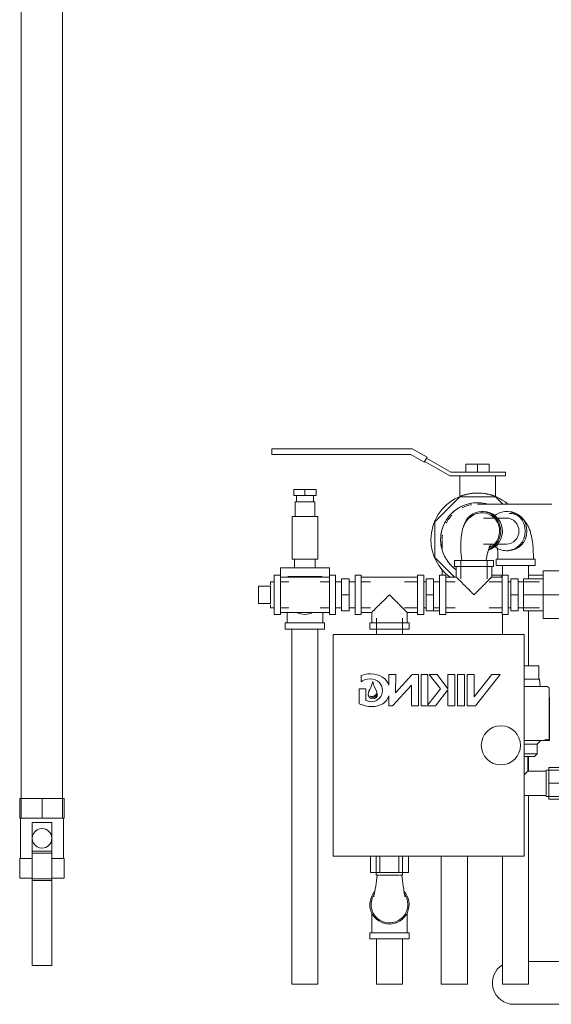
# Model space of a CAD drawing. Header units: millimetres. Extents: x 101535 to 192135, y -3968 to 17259.
# Tile 11 of 92: x 106957 to 107391, y -2879 to -2075. Entities that reach past the tile are written whole.
import ezdxf

# ---------------------------------------------------------------- set-up
doc = ezdxf.new("R2010")
doc.units = ezdxf.units.MM
doc.layers.add('P-PIPE', color=7, linetype='Continuous', lineweight=18)

# ---------------------------------------------------------------- blocks, each defined once
blk = doc.blocks.new('SP_Pipe Accessories_Viking_FSX-A_Deluge Valve_Trim_GG_Electric Relese - DN100-1835121-Przekrój 29')
at = {"layer": 'P-PIPE'}
for p, q in [((107163, -2425.02), (107163, -2429.72)), ((107180.5, -2425.02), (107163, -2425.02)), ((107277.55, -2425.02), (107180.5, -2425.02)), ((107289.64, -2432), (107277.55, -2425.02)), ((107163, -2429.72), (107180.5, -2429.72)), ((107180.5, -2429.72), (107276.29, -2429.72)), ((107276.29, -2429.72), (107287.29, -2436.07)), ((107287.29, -2436.07), (107289.64, -2432)), ((107287.67, -2435.41), (107308.25, -2447.29)), ((107309.1, -2444.12), (107289.26, -2432.66)), ((107309.1, -2444.12), (107336.88, -2444.12)), ((107321.4, -2437.72), (107330.9, -2437.72)), ((107321.4, -2437.72), (107321.4, -2444.12)), ((107330.9, -2437.72), (107340.4, -2437.72)), ((107330.9, -2437.72), (107330.9, -2444.12)), ((107353.58, -2444.12), (107336.88, -2444.12)), ((107340.4, -2437.72), (107340.4, -2444.12)), ((107353.58, -2447.29), (107353.58, -2444.12)), ((107336.88, -2447.29), (107308.25, -2447.29)), ((107316.4, -2447.29), (107316.4, -2464.06)), ((107336.88, -2447.29), (107353.58, -2447.29)), ((107345.4, -2464.06), (107345.4, -2447.29)), ((107180.81, -2458.29), (107189.9, -2458.29)), ((107180.81, -2463.29), (107180.81, -2458.29)), ((107189.9, -2458.29), (107198.99, -2458.29)), ((107189.9, -2458.29), (107189.9, -2463.29)), ((107198.99, -2458.29), (107198.99, -2463.29)), ((107189.9, -2463.29), (107180.81, -2463.29)), ((107181.9, -2468.29), (107181.9, -2480.29)), ((107181.9, -2468.29), (107189.9, -2468.29)), ((107182.9, -2463.29), (107182.9, -2468.29)), ((107198.99, -2463.29), (107189.9, -2463.29)), ((107197.9, -2468.29), (107189.9, -2468.29)), ((107196.9, -2468.29), (107196.9, -2463.29)), ((107197.9, -2480.29), (107197.9, -2468.29)), ((107316.42, -2464.34), (107295.95, -2484.82)), ((107345.38, -2464.34), (107316.42, -2464.34)), ((107351.38, -2470.35), (107345.38, -2464.34)), ((107335.69, -2476.29), (107334.34, -2476.29)), ((107355.73, -2476.29), (107354.38, -2476.29)), ((107179.4, -2515.29), (107179.4, -2480.29)), ((107179.4, -2480.29), (107200.4, -2480.29)), ((107200.4, -2480.29), (107200.4, -2515.29)), ((107295.95, -2484.82), (107295.95, -2513.77)), ((107354.38, -2481.64), (107335.69, -2481.64)), ((107335.69, -2502.94), (107354.38, -2502.94)), ((107354.38, -2508.29), (107355.73, -2508.29)), ((107200.4, -2515.29), (107179.4, -2515.29)), ((107181.4, -2515.29), (107181.4, -2522.29)), ((107198.4, -2522.29), (107198.4, -2515.29)), ((107295.95, -2513.77), (107312.06, -2529.88)), ((107311.9, -2516.29), (107311.9, -2521.29)), ((107343.9, -2516.29), (107311.9, -2516.29)), ((107317.2, -2516.29), (107317.2, -2531.29)), ((107338.6, -2531.29), (107338.6, -2516.29)), ((107343.9, -2521.29), (107343.9, -2516.29)), ((107345.9, -2515.29), (107345.9, -2520.29)), ((107357.61, -2515.29), (107345.9, -2515.29)), ((107347.4, -2512.29), (107347.4, -2515.29)), ((107377.9, -2515.29), (107357.61, -2515.29)), ((107376.4, -2515.29), (107376.4, -2512.29)), ((107377.9, -2520.29), (107377.9, -2515.29)), ((107209.9, -2522.29), (107169.9, -2522.29)), ((107169.9, -2522.29), (107169.9, -2528.29)), ((107209.9, -2528.29), (107209.9, -2522.29)), ((107343.9, -2521.29), (107311.9, -2521.29)), ((107313.4, -2521.29), (107313.4, -2529.79)), ((107342.4, -2529.79), (107342.4, -2521.29)), ((107345.9, -2520.29), (107357.61, -2520.29)), ((107351.25, -2520.29), (107351.25, -2528.37)), ((107357.61, -2520.29), (107377.9, -2520.29)), ((107372.55, -2531.29), (107372.55, -2520.29)), ((107384.4, -2544.29), (107384.4, -2524.79)), ((107384.4, -2524.79), (107397.4, -2524.79)), ((107169.9, -2528.29), (107164.9, -2528.29)), ((107164.9, -2544.29), (107164.9, -2528.29)), ((107169.9, -2544.29), (107169.9, -2528.29)), ((107209.9, -2529.79), (107169.9, -2529.79)), ((107203.9, -2529.29), (107175.9, -2529.29)), ((107214.9, -2528.29), (107209.9, -2528.29)), ((107209.9, -2544.29), (107209.9, -2528.29)), ((107214.9, -2544.29), (107214.9, -2528.29)), ((107219.9, -2544.29), (107219.9, -2531.29)), ((107219.9, -2531.29), (107225.9, -2531.29)), ((107225.9, -2531.29), (107225.9, -2544.29)), ((107235.9, -2528.29), (107230.9, -2528.29)), ((107230.9, -2528.29), (107230.9, -2560.29)), ((107235.9, -2528.29), (107235.9, -2560.29)), ((107281.9, -2529.79), (107235.9, -2529.79)), ((107286.9, -2528.29), (107281.9, -2528.29)), ((107281.9, -2528.29), (107281.9, -2560.29)), ((107286.9, -2528.29), (107286.9, -2560.29)), ((107288.9, -2544.29), (107288.9, -2531.29)), ((107288.9, -2531.29), (107294.9, -2531.29)), ((107294.9, -2531.29), (107294.9, -2544.29)), ((107304.9, -2528.29), (107299.9, -2528.29)), ((107299.9, -2528.29), (107299.9, -2560.29)), ((107304.9, -2528.29), (107304.9, -2560.29)), ((107313.4, -2529.79), (107304.9, -2529.79)), ((107350.9, -2529.79), (107342.4, -2529.79)), ((107349.83, -2529.79), (107350.9, -2528.72)), ((107355.9, -2528.29), (107350.9, -2528.29)), ((107350.9, -2528.29), (107350.9, -2560.29)), ((107355.9, -2528.29), (107355.9, -2560.29)), ((107357.9, -2544.29), (107357.9, -2531.29)), ((107357.9, -2531.29), (107363.9, -2531.29)), ((107363.9, -2531.29), (107363.9, -2544.29)), ((107368.4, -2544.29), (107368.4, -2531.29)), ((107368.4, -2531.29), (107384.4, -2531.29)), ((107151.9, -2551.36), (107151.9, -2537.22)), ((107161.9, -2537.22), (107151.9, -2537.22)), ((107164.9, -2533.64), (107161.9, -2533.64)), ((107161.9, -2533.64), (107161.9, -2536.17)), ((107161.9, -2536.89), (107161.9, -2551.69)), ((107176.9, -2533.64), (107169.9, -2533.64)), ((107209.9, -2533.64), (107202.26, -2533.64)), ((107219.9, -2533.64), (107214.9, -2533.64)), ((107230.9, -2533.64), (107225.9, -2533.64)), ((107243.54, -2533.64), (107235.9, -2533.64)), ((107281.9, -2533.64), (107271.26, -2533.64)), ((107288.9, -2533.64), (107286.9, -2533.64)), ((107299.9, -2533.64), (107294.9, -2533.64)), ((107312.54, -2533.64), (107304.9, -2533.64)), ((107350.9, -2533.64), (107340.26, -2533.64)), ((107357.9, -2533.64), (107355.9, -2533.64)), ((107381.54, -2533.64), (107363.9, -2533.64)), ((107164.9, -2560.29), (107164.9, -2544.29)), ((107169.9, -2560.29), (107169.9, -2544.29)), ((107209.9, -2560.29), (107209.9, -2544.29)), ((107214.9, -2560.29), (107214.9, -2544.29)), ((107219.9, -2557.29), (107219.9, -2544.29)), ((107219.9, -2544.29), (107225.9, -2544.29)), ((107225.9, -2544.29), (107225.9, -2557.29)), ((107288.9, -2557.29), (107288.9, -2544.29)), ((107288.9, -2544.29), (107294.9, -2544.29)), ((107294.9, -2544.29), (107294.9, -2557.29)), ((107357.9, -2557.29), (107357.9, -2544.29)), ((107357.9, -2544.29), (107363.9, -2544.29)), ((107363.9, -2544.29), (107363.9, -2557.29)), ((107368.4, -2557.29), (107368.4, -2544.29)), ((107384.4, -2544.29), (107368.4, -2544.29)), ((107384.4, -2563.79), (107384.4, -2544.29)), ((107397.4, -2544.29), (107384.4, -2544.29)), ((107151.9, -2551.36), (107161.9, -2551.36)), ((107161.9, -2552.41), (107161.9, -2554.94)), ((107161.9, -2554.94), (107164.9, -2554.94)), ((107169.9, -2554.94), (107176.9, -2554.94)), ((107202.26, -2554.94), (107209.9, -2554.94)), ((107214.9, -2554.94), (107219.9, -2554.94)), ((107219.9, -2557.29), (107225.9, -2557.29)), ((107225.9, -2554.94), (107230.9, -2554.94)), ((107235.9, -2554.94), (107243.54, -2554.94)), ((107271.26, -2554.94), (107281.9, -2554.94)), ((107286.9, -2554.94), (107288.9, -2554.94)), ((107288.9, -2557.29), (107294.9, -2557.29)), ((107294.9, -2554.94), (107299.9, -2554.94)), ((107304.9, -2554.94), (107312.54, -2554.94)), ((107340.26, -2554.94), (107350.9, -2554.94)), ((107355.9, -2554.94), (107357.9, -2554.94)), ((107357.9, -2557.29), (107363.9, -2557.29)), ((107363.9, -2554.94), (107381.54, -2554.94)), ((107368.4, -2557.29), (107384.4, -2557.29)), ((107372.55, -2602.29), (107372.55, -2557.29)), ((107164.9, -2560.29), (107169.9, -2560.29)), ((107169.9, -2558.79), (107209.9, -2558.79)), ((107175.4, -2564.29), (107175.4, -2567.29)), ((107204.4, -2567.29), (107204.4, -2564.29)), ((107209.9, -2560.29), (107214.9, -2560.29)), ((107230.9, -2560.29), (107235.9, -2560.29)), ((107235.9, -2558.79), (107244.4, -2558.79)), ((107244.4, -2558.79), (107244.4, -2567.29)), ((107248.25, -2563.29), (107248.25, -2576.79)), ((107269.55, -2576.79), (107269.55, -2563.29)), ((107273.4, -2558.79), (107281.9, -2558.79)), ((107273.4, -2567.29), (107273.4, -2558.79)), ((107281.9, -2560.29), (107286.9, -2560.29)), ((107299.9, -2560.29), (107304.9, -2560.29)), ((107304.9, -2558.79), (107350.9, -2558.79)), ((107350.9, -2560.29), (107355.9, -2560.29)), ((107351.25, -2560.29), (107351.25, -2576.79)), ((107384.4, -2563.79), (107397.4, -2563.79)), ((107173.9, -2567.29), (107173.9, -2572.29)), ((107189.9, -2567.29), (107173.9, -2567.29)), ((107173.9, -2572.29), (107189.9, -2572.29)), ((107179.25, -2572.29), (107179.25, -2862.29)), ((107205.9, -2567.29), (107189.9, -2567.29)), ((107189.9, -2572.29), (107205.9, -2572.29)), ((107200.55, -2862.29), (107200.55, -2572.29)), ((107205.9, -2572.29), (107205.9, -2567.29)), ((107242.9, -2567.29), (107242.9, -2572.29)), ((107242.9, -2567.29), (107274.9, -2567.29)), ((107242.9, -2572.29), (107274.9, -2572.29)), ((107274.9, -2572.29), (107274.9, -2567.29)), ((107212.9, -2757.74), (107212.9, -2576.79)), ((107212.9, -2576.79), (107368.9, -2576.79)), ((107368.9, -2576.79), (107368.9, -2757.74)), ((107368.9, -2602.29), (107380.9, -2602.29)), ((107380.9, -2602.29), (107380.9, -2613.29)), ((107235.75, -2610.19), (107235.75, -2615.29)), ((107263.99, -2609.49), (107258.45, -2609.49)), ((107258.45, -2609.49), (107258.45, -2618.09)), ((107277.44, -2609.49), (107263.93, -2624.35)), ((107263.93, -2624.35), (107263.99, -2609.49)), ((107282.58, -2609.49), (107277.44, -2609.49)), ((107282.58, -2635.03), (107282.58, -2609.49)), ((107290.38, -2609.49), (107284.71, -2609.49)), ((107284.71, -2609.49), (107284.71, -2635.04)), ((107290.38, -2634.13), (107290.38, -2609.49)), ((107297.79, -2609.49), (107291.4, -2609.49)), ((107291.4, -2609.49), (107300.54, -2621.11)), ((107306.71, -2621.18), (107297.79, -2609.49)), ((107312.38, -2609.49), (107306.71, -2609.49)), ((107306.71, -2609.49), (107306.71, -2621.18)), ((107312.38, -2635.04), (107312.38, -2609.49)), ((107320.19, -2609.49), (107314.51, -2609.49)), ((107314.51, -2609.49), (107314.51, -2635.04)), ((107320.19, -2635.04), (107320.19, -2609.49)), ((107328, -2609.49), (107322.32, -2609.49)), ((107322.32, -2609.49), (107322.32, -2635.04)), ((107328, -2627.63), (107328, -2609.49)), ((107342.38, -2609.49), (107328, -2627.63)), ((107329.04, -2635.04), (107349.29, -2609.49)), ((107349.29, -2609.49), (107342.38, -2609.49)), ((107375.2, -2613.29), (107368.89, -2613.29)), ((107380.9, -2613.29), (107375.2, -2613.29)), ((107381.4, -2613.29), (107380.9, -2613.29)), ((107381.9, -2619.29), (107381.4, -2613.29)), ((107239.67, -2621.19), (107234.32, -2621.19)), ((107234.32, -2621.19), (107234.32, -2633.25)), ((107239.67, -2630.72), (107239.67, -2621.19)), ((107243.74, -2619.93), (107242.8, -2621.62)), ((107245.24, -2615.08), (107244.33, -2618.46)), ((107246.29, -2618.52), (107245.24, -2615.08)), ((107248.19, -2622.35), (107247.06, -2620.32)), ((107261.46, -2635.04), (107277.05, -2618.06)), ((107277.05, -2618.06), (107276.95, -2635.03)), ((107300.54, -2621.11), (107290.38, -2634.13)), ((107389.4, -2661.29), (107389.4, -2621.29)), ((107258.45, -2626.97), (107258.45, -2635.04)), ((107296.39, -2635.04), (107306.71, -2621.87)), ((107306.71, -2621.87), (107306.71, -2635.04)), ((107389.68, -2628.29), (107389.68, -2663.29)), ((107243.99, -2631.68), (107239.67, -2630.72)), ((107258.45, -2635.04), (107261.46, -2635.04)), ((107276.95, -2635.03), (107282.58, -2635.03)), ((107284.71, -2635.04), (107290.38, -2635.04)), ((107290.38, -2635.04), (107296.39, -2635.04)), ((107306.71, -2635.04), (107312.38, -2635.04)), ((107314.51, -2635.04), (107320.19, -2635.04)), ((107322.32, -2635.04), (107329.04, -2635.04)), ((107372, -2663.29), (107368.94, -2663.29)), ((107379.4, -2666.29), (107369.42, -2666.29)), ((107382.09, -2663.29), (107376.97, -2663.29)), ((107379.4, -2666.29), (107382.4, -2663.29)), ((107379.4, -2674.29), (107379.4, -2666.29)), ((107382.09, -2663.29), (107382.78, -2663.29)), ((107382.78, -2663.29), (107386.08, -2663.29)), ((107387.78, -2663.29), (107386.06, -2663.29)), ((107386.08, -2663.29), (107386.08, -2662.36)), ((107386.08, -2663.29), (107387.78, -2663.29)), ((107387.78, -2663.29), (107387.78, -2662.13)), ((107389.68, -2663.29), (107387.78, -2663.29)), ((107377.4, -2676.29), (107369.35, -2676.29)), ((107379.4, -2674.29), (107369.42, -2674.29)), ((107371.9, -2688.29), (107371.9, -2676.29)), ((107372.55, -2688.31), (107372.55, -2676.29)), ((107377.4, -2676.29), (107379.4, -2674.29)), ((107388.9, -2698.29), (107388.9, -2685.29)), ((107388.9, -2685.29), (107404.9, -2685.29)), ((107386.9, -2688.29), (107371.9, -2688.29)), ((107401.9, -2687.59), (107386.9, -2687.59)), ((107386.9, -2687.81), (107386.9, -2687.59)), ((107386.9, -2688.63), (107386.9, -2691.98)), ((107386.9, -2694.66), (107386.9, -2691.39)), ((107386.9, -2694.72), (107386.9, -2701.86)), ((107386.9, -2705.54), (107386.9, -2701.92)), ((107388.9, -2711.29), (107388.9, -2698.29)), ((107404.9, -2698.29), (107388.9, -2698.29)), ((107368.9, -2708.29), (107386.9, -2708.29)), ((107372.55, -2862.29), (107372.55, -2708.29)), ((107386.9, -2704.6), (107386.9, -2707.95)), ((107386.9, -2708.99), (107386.9, -2708.77)), ((107386.9, -2708.99), (107401.9, -2708.99)), ((107388.9, -2711.29), (107404.9, -2711.29)), ((107212.9, -2757.74), (107368.9, -2757.74)), ((107243.4, -2757.74), (107243.4, -2771.24)), ((107248.2, -2758.29), (107248.2, -2773.29)), ((107251.15, -2757.74), (107251.15, -2771.24)), ((107266.65, -2757.74), (107266.65, -2771.24)), ((107269.6, -2773.29), (107269.6, -2758.29)), ((107274.4, -2757.74), (107274.4, -2771.24)), ((107301.25, -2757.74), (107301.25, -2862.29)), ((107322.55, -2862.29), (107322.55, -2757.74)), ((107351.25, -2757.74), (107351.25, -2862.29)), ((107251.15, -2771.24), (107243.4, -2771.24)), ((107248.2, -2773.29), (107250.67, -2773.29)), ((107266.65, -2771.24), (107251.15, -2771.24)), ((107256.46, -2773.29), (107258.9, -2773.29)), ((107261.24, -2773.29), (107258.9, -2773.29)), ((107274.4, -2771.24), (107266.65, -2771.24)), ((107269.6, -2773.29), (107267.07, -2773.29)), ((107242.9, -2820.29), (107242.9, -2825.29)), ((107258.9, -2820.29), (107242.9, -2820.29)), ((107244.4, -2817.29), (107244.4, -2820.29)), ((107274.9, -2820.29), (107258.9, -2820.29)), ((107273.4, -2820.29), (107273.4, -2817.29)), ((107274.9, -2825.29), (107274.9, -2820.29)), ((107242.9, -2825.29), (107258.9, -2825.29)), ((107248.25, -2825.29), (107248.25, -2862.29)), ((107258.9, -2825.29), (107274.9, -2825.29)), ((107269.55, -2862.29), (107269.55, -2825.29)), ((107372.55, -2843.79), (107403.71, -2843.79)), ((107179.25, -2862.29), (107200.55, -2862.29)), ((107248.25, -2862.29), (107258.9, -2862.29)), ((107258.9, -2862.29), (107269.55, -2862.29)), ((107301.25, -2862.29), (107311.9, -2862.29)), ((107311.9, -2862.29), (107322.55, -2862.29)), ((107351.25, -2862.29), (107372.55, -2862.29)), ((107403.71, -2878.79), (107360.5, -2878.79))]:
    blk.add_line(p, q, dxfattribs=at)
at = {"layer": 'P-PIPE', "flags": 128}
for points in [[(107318.27, -2473.19), (107319.32, -2472.7), (107320.39, -2472.26), (107321.48, -2471.86), (107322.59, -2471.51), (107323.7, -2471.2), (107324.83, -2470.93), (107325.82, -2470.74)], [(107391.35, -2470.29), (107387.73, -2470.29), (107384.18, -2470.29), (107380.71, -2470.29), (107377.31, -2470.29), (107374, -2470.29), (107370.78, -2470.29), (107367.65, -2470.29), (107364.62, -2470.29), (107361.7, -2470.29), (107358.88, -2470.29), (107356.18, -2470.29), (107353.6, -2470.29), (107351.14, -2470.29), (107348.8, -2470.29), (107346.6, -2470.29), (107344.52, -2470.29), (107342.59, -2470.29), (107340.79, -2470.29), (107339.14, -2470.29), (107337.63, -2470.29), (107336.27, -2470.29), (107335.06, -2470.29), (107334, -2470.29), (107333.09, -2470.29), (107332.34, -2470.29), (107331.75, -2470.29), (107331.31, -2470.29), (107331.03, -2470.29), (107330.91, -2470.29), (107330.9, -2470.29)], [(107305.33, -2485.62), (107305.73, -2484.88), (107306.33, -2483.89), (107306.97, -2482.92), (107307.64, -2481.97), (107308.35, -2481.06), (107309.1, -2480.17), (107309.88, -2479.31)], [(107330.03, -2477.98), (107327.66, -2478.95), (107325.49, -2480.28), (107323.55, -2481.92), (107321.89, -2483.83), (107320.52, -2485.98), (107318.65, -2490.72), (107317.49, -2497.55), (107317.23, -2501.87), (107317.3, -2509.02), (107317.9, -2516.29)], [(107356.53, -2477.79), (107358.88, -2477.97), (107361.11, -2478.46), (107363.12, -2479.21), (107364.86, -2480.12), (107366.34, -2481.12), (107367.58, -2482.15), (107368.61, -2483.18), (107369.49, -2484.18), (107370.23, -2485.15), (107370.86, -2486.1), (107371.41, -2487.01), (107371.9, -2487.91), (107372.33, -2488.78), (107372.71, -2489.64), (107373.06, -2490.49), (107373.38, -2491.33), (107373.67, -2492.17), (107373.94, -2493.01), (107374.18, -2493.85), (107374.41, -2494.7), (107374.63, -2495.55), (107374.83, -2496.41), (107375.01, -2497.27), (107375.18, -2498.14), (107375.34, -2499.02), (107375.49, -2499.91), (107375.62, -2500.81), (107375.74, -2501.71), (107375.86, -2502.62), (107375.96, -2503.54), (107376.05, -2504.46), (107376.13, -2505.4), (107376.2, -2506.33), (107376.26, -2507.28), (107376.31, -2508.22), (107376.35, -2509.17), (107376.37, -2510.12), (107376.39, -2511.08), (107376.4, -2512.03), (107376.4, -2512.29)], [(107301.9, -2499.29), (107301.92, -2498.13), (107301.99, -2496.97), (107302.11, -2495.82), (107302.13, -2495.67)], [(107301.9, -2507.09), (107301.9, -2506.24), (107301.9, -2505.44), (107301.9, -2504.68), (107301.9, -2503.97), (107301.9, -2503.31), (107301.9, -2502.69), (107301.9, -2502.12), (107301.9, -2501.6), (107301.9, -2501.14), (107301.9, -2500.72), (107301.9, -2500.36), (107301.9, -2500.04), (107301.9, -2499.79), (107301.9, -2499.58)], [(107341.51, -2503.59), (107341.44, -2503.69), (107341.11, -2504.3), (107340.71, -2505.17), (107339.92, -2507.3), (107339.34, -2509.26), (107338.54, -2512.66), (107337.9, -2516.29)], [(107346.68, -2503.53), (107346.77, -2503.98), (107346.84, -2504.45), (107346.92, -2504.95)], [(107347.12, -2506.58), (107347.17, -2507.16), (107347.23, -2507.75), (107347.27, -2508.36), (107347.31, -2508.97), (107347.34, -2509.6), (107347.37, -2510.23), (107347.38, -2510.87), (107347.4, -2511.51), (107347.4, -2512.16), (107347.4, -2512.29)], [(107301.9, -2527.88), (107301.9, -2526.54), (107301.9, -2525.21), (107301.9, -2523.9)], [(107342.4, -2528.29), (107343.99, -2528.29), (107346.02, -2528.29), (107348.19, -2528.29), (107350.49, -2528.29)], [(107372.52, -2528.29), (107373.12, -2528.29), (107376.41, -2528.29), (107379.79, -2528.29), (107383.24, -2528.29), (107384.4, -2528.29)], [(107294.93, -2557.29), (107295.02, -2557.29), (107295.16, -2557.29), (107295.36, -2557.29), (107295.62, -2557.29), (107295.93, -2557.29), (107296.3, -2557.29), (107296.73, -2557.29), (107297.21, -2557.29), (107297.74, -2557.29), (107298.33, -2557.29), (107298.97, -2557.29), (107299.66, -2557.29)], [(107299.85, -2557.29), (107299.15, -2557.29), (107298.5, -2557.29), (107297.9, -2557.29), (107297.35, -2557.29), (107296.85, -2557.29), (107296.41, -2557.29), (107296.03, -2557.29), (107295.7, -2557.29), (107295.42, -2557.29), (107295.21, -2557.29), (107295.05, -2557.29), (107294.95, -2557.29)], [(107175.4, -2564.29), (107175.4, -2563.49), (107175.4, -2562.69), (107175.4, -2561.9), (107175.4, -2561.11), (107175.4, -2560.32), (107175.4, -2559.54), (107175.4, -2558.79)], [(107204.4, -2559.33), (107204.4, -2560.11), (107204.4, -2560.89), (107204.4, -2561.68), (107204.4, -2562.48), (107204.4, -2563.28), (107204.4, -2564.08), (107204.4, -2564.29)], [(107387.4, -2619.29), (107387.38, -2619.29), (107387.32, -2619.29), (107387.22, -2619.29), (107387.08, -2619.29), (107386.89, -2619.29), (107386.67, -2619.29), (107386.41, -2619.29), (107386.11, -2619.29), (107385.77, -2619.29), (107385.39, -2619.29), (107384.97, -2619.29), (107384.52, -2619.29), (107384.03, -2619.29), (107383.51, -2619.29), (107382.95, -2619.29), (107382.35, -2619.29), (107381.73, -2619.29), (107381.07, -2619.29), (107380.38, -2619.29), (107379.67, -2619.29), (107378.92, -2619.29), (107378.15, -2619.29), (107377.35, -2619.29), (107376.53, -2619.29), (107375.68, -2619.29), (107374.81, -2619.29), (107373.92, -2619.29), (107373.01, -2619.29), (107372.08, -2619.29), (107371.14, -2619.29), (107370.18, -2619.29), (107369.21, -2619.29)], [(107382.19, -2619.29), (107382.79, -2619.29), (107383.36, -2619.29), (107383.89, -2619.29), (107384.39, -2619.29), (107384.85, -2619.29), (107385.28, -2619.29), (107385.67, -2619.29), (107386.02, -2619.29), (107386.33, -2619.29), (107386.6, -2619.29), (107386.84, -2619.29), (107387.03, -2619.29), (107387.18, -2619.29), (107387.3, -2619.29), (107387.37, -2619.29), (107387.4, -2619.29), (107387.4, -2619.29)], [(107387.4, -2619.29), (107387.48, -2619.29), (107387.56, -2619.3), (107387.64, -2619.31), (107387.72, -2619.32), (107387.8, -2619.33), (107387.88, -2619.35), (107387.95, -2619.37), (107388.03, -2619.39), (107388.11, -2619.42), (107388.18, -2619.45), (107388.25, -2619.48), (107388.32, -2619.52), (107388.39, -2619.56), (107388.46, -2619.6), (107388.53, -2619.64), (107388.6, -2619.69), (107388.66, -2619.74), (107388.72, -2619.79), (107388.78, -2619.84), (107388.84, -2619.9), (107388.89, -2619.96), (107388.94, -2620.02), (107388.99, -2620.08), (107389.04, -2620.14), (107389.08, -2620.21), (107389.13, -2620.28), (107389.17, -2620.35), (107389.2, -2620.42), (107389.23, -2620.49), (107389.27, -2620.57), (107389.29, -2620.64), (107389.32, -2620.72), (107389.34, -2620.8), (107389.36, -2620.87), (107389.37, -2620.95), (107389.38, -2621.03), (107389.39, -2621.11), (107389.4, -2621.19), (107389.4, -2621.27), (107389.4, -2621.29)], [(107389.4, -2661.29), (107389.4, -2661.37), (107389.39, -2661.45), (107389.39, -2661.53), (107389.38, -2661.61), (107389.36, -2661.69), (107389.34, -2661.77), (107389.32, -2661.84), (107389.3, -2661.92), (107389.27, -2662), (107389.24, -2662.07), (107389.21, -2662.14), (107389.18, -2662.22), (107389.14, -2662.29), (107389.1, -2662.35), (107389.05, -2662.42), (107389.01, -2662.49), (107388.96, -2662.55), (107388.9, -2662.61), (107388.85, -2662.67), (107388.79, -2662.73), (107388.74, -2662.78), (107388.68, -2662.83), (107388.61, -2662.88), (107388.55, -2662.93), (107388.48, -2662.97), (107388.41, -2663.02), (107388.34, -2663.06), (107388.27, -2663.09), (107388.2, -2663.13), (107388.13, -2663.16), (107388.05, -2663.18), (107387.97, -2663.21), (107387.9, -2663.23), (107387.82, -2663.25), (107387.74, -2663.26), (107387.66, -2663.27), (107387.58, -2663.28), (107387.5, -2663.29), (107387.42, -2663.29), (107387.4, -2663.29)], [(107368.9, -2663.29), (107369.86, -2663.29), (107370.82, -2663.29), (107371.77, -2663.29), (107372.7, -2663.29), (107373.62, -2663.29), (107374.51, -2663.29), (107375.39, -2663.29), (107376.24, -2663.29), (107377.08, -2663.29), (107377.88, -2663.29), (107378.66, -2663.29), (107379.42, -2663.29), (107380.15, -2663.29), (107380.84, -2663.29), (107381.51, -2663.29), (107382.15, -2663.29), (107382.75, -2663.29), (107383.32, -2663.29), (107383.86, -2663.29), (107384.36, -2663.29), (107384.82, -2663.29), (107385.25, -2663.29), (107385.64, -2663.29), (107386, -2663.29), (107386.31, -2663.29), (107386.59, -2663.29), (107386.82, -2663.29), (107387.02, -2663.29), (107387.17, -2663.29), (107387.29, -2663.29), (107387.36, -2663.29), (107387.4, -2663.29), (107387.4, -2663.29)], [(107387.4, -2663.29), (107387.38, -2663.29), (107387.32, -2663.29), (107387.22, -2663.29), (107387.08, -2663.29), (107386.89, -2663.29), (107386.67, -2663.29), (107386.41, -2663.29), (107386.11, -2663.29), (107386.06, -2663.29)], [(107246.07, -2790.95), (107246.12, -2790.77), (107246.22, -2790.38), (107246.48, -2789.22), (107246.75, -2787.86), (107247.27, -2784.87), (107247.67, -2782.24), (107248.29, -2777.86), (107248.9, -2773.29)], [(107271.74, -2790.95), (107271.68, -2790.77), (107271.58, -2790.38), (107271.32, -2789.22), (107271.05, -2787.86), (107270.54, -2784.87), (107270.13, -2782.24), (107269.51, -2777.86), (107268.9, -2773.29)], [(107244.4, -2817.29), (107244.4, -2816.49), (107244.4, -2815.69), (107244.4, -2814.9), (107244.4, -2814.11), (107244.4, -2813.32), (107244.4, -2812.54), (107244.4, -2811.76), (107244.4, -2811), (107244.4, -2810.25), (107244.4, -2809.5), (107244.4, -2808.77), (107244.4, -2808.06), (107244.4, -2807.35), (107244.4, -2806.67), (107244.4, -2806), (107244.4, -2805.35), (107244.4, -2804.72), (107244.4, -2804.1)], [(107273.4, -2803.94), (107273.4, -2804.55), (107273.4, -2805.18), (107273.4, -2805.82), (107273.4, -2806.49), (107273.4, -2807.17), (107273.4, -2807.87), (107273.4, -2808.58), (107273.4, -2809.31), (107273.4, -2810.04), (107273.4, -2810.8), (107273.4, -2811.56), (107273.4, -2812.33), (107273.4, -2813.11), (107273.4, -2813.89), (107273.4, -2814.68), (107273.4, -2815.48), (107273.4, -2816.28), (107273.4, -2817.08), (107273.4, -2817.29)]]:
    blk.add_lwpolyline(points, dxfattribs=at)
at = {"layer": 'P-PIPE'}
for centre, radius, start, end in [((107330.9, -2499.29), 38.1, 49.78716, 180), ((107330.9, -2499.29), 30.2, 90, 234.24426), ((107330.9, -2499.29), 30.2, 128.44465, 141.06475), ((107330.9, -2499.29), 30.2, 110.91396, 124.56693), ((107330.9, -2499.29), 30.2, 90, 102.59215), ((107330.9, -2499.29), 30.2, 73.61806, 90), ((107330.9, -2499.29), 30.2, 81.88283, 90), ((107330.9, -2499.29), 30.2, 150.80464, 160.63451), ((107330.9, -2499.29), 30.2, 162.83298, 175.92578), ((107330.9, -2499.29), 38.1, 180, 233.81755), ((107330.9, -2499.29), 30.2, 184.07422, 197.16702), ((107330.9, -2499.29), 30.2, 199.36549, 209.19536), ((107330.9, -2499.29), 30.2, 218.93525, 231.55535), ((107189.9, -2544.29), 16, 246.0397, 270), ((107189.9, -2544.29), 16, 270, 293.9603), ((107238.05, -2616.78), 6.5, 331, 345), ((107255.04, -2615.85), 9.15, 197, 209.276), ((107349.9, -2667.29), 16, 90, 270), ((107349.9, -2667.29), 16, 270, 90), ((107258.9, -2797.29), 16, 137.94399, 270), ((107258.9, -2797.29), 16, 270, 42.374), ((107360.5, -2861.29), 17.5, 121.94575, 270)]:
    blk.add_arc(centre, radius, start, end, dxfattribs=at)
for centre, major_axis, start_param, end_param in [((107334.34, -2492.29), (0, 16), 0, 1.308997), ((107334.34, -2492.29), (0, 16), 3.486333, 6.283185), ((107335.69, -2492.29), (0, 16), 0, 0.044047), ((107335.69, -2492.29), (0, 16), 3.403392, 6.283185), ((107354.38, -2492.29), (0, 16), 0, 0.658318), ((107354.38, -2492.29), (0, 16), 3.141593, 6.283185), ((107355.73, -2492.29), (0, 16), 0, 0.044047), ((107355.73, -2492.29), (0, 16), 3.141593, 6.283185), ((107354.38, -2492.29), (0, 10.65), 3.141593, 6.283185), ((107354.38, -2492.29), (0, 16), 2.483274, 3.141593), ((107355.73, -2492.29), (0, 16), 3.097546, 3.141593)]:
    blk.add_ellipse(centre, major_axis=major_axis, ratio=0.963291, start_param=start_param, end_param=end_param, dxfattribs=at)
for points, knots in [([(107316.4, -2464.06), (107316.4, -2464.04), (107316.51, -2463.99), (107316.89, -2463.85), (107317.27, -2463.71), (107317.76, -2463.54), (107318.34, -2463.32), (107318.91, -2463.12), (107319.4, -2462.96), (107319.8, -2462.85), (107320.21, -2462.73), (107320.79, -2462.56), (107321.56, -2462.35), (107322.55, -2462.1), (107323.61, -2461.89), (107324.73, -2461.7), (107325.9, -2461.52), (107327.12, -2461.37), (107328.56, -2461.25), (107329.62, -2461.21), (107330.25, -2461.2)], [0, 0, 0, 0, 0.0555556, 0.0833333, 0.1111111, 0.1388889, 0.1666667, 0.1944444, 0.2083333, 0.2222222, 0.2361111, 0.25, 0.2777778, 0.3055556, 0.3333333, 0.3611111, 0.3888889, 0.4166667, 0.4444444, 0.4858823, 0.4858823, 0.4858823, 0.4858823]), ([(107331.55, -2461.2), (107332.18, -2461.21), (107333.67, -2461.27), (107335.51, -2461.46), (107337.07, -2461.7), (107338, -2461.86), (107338.72, -2462), (107339.42, -2462.15), (107340.25, -2462.35), (107341.02, -2462.57), (107341.59, -2462.73), (107342.01, -2462.85), (107342.4, -2462.96), (107342.9, -2463.12), (107343.46, -2463.32), (107344.05, -2463.54), (107344.53, -2463.71), (107344.92, -2463.85), (107345.29, -2463.99), (107345.4, -2464.04), (107345.4, -2464.06)], [0.5140432, 0.5140432, 0.5140432, 0.5140432, 0.5555556, 0.6111111, 0.6388889, 0.6666667, 0.6805556, 0.6944444, 0.7222222, 0.75, 0.7638889, 0.7777778, 0.7916667, 0.8055556, 0.8333333, 0.8611111, 0.8888889, 0.9166667, 0.9444444, 1, 1, 1, 1]), ([(107340.24, -2505.97), (107341.46, -2505.4), (107344.05, -2503.73), (107347.12, -2499.94), (107349.01, -2494.52), (107348.75, -2488.28), (107345.77, -2482.33), (107340.64, -2478.26), (107336.44, -2477.29), (107334.34, -2477.29)], [0.1339107, 0.1339107, 0.1339107, 0.1339107, 0.2222222, 0.3333333, 0.4444444, 0.5833333, 0.7222222, 0.8611111, 1, 1, 1, 1]), ([(107327.9, -2544.29), (107326.96, -2543.37), (107325.11, -2541.5), (107322.82, -2539.21), (107321.27, -2537.66), (107320.41, -2536.8), (107319.77, -2536.16), (107319.15, -2535.54), (107318.54, -2534.93), (107317.94, -2534.34), (107317.38, -2533.77), (107316.83, -2533.22), (107316.3, -2532.69), (107315.8, -2532.2), (107315.35, -2531.74), (107314.93, -2531.31), (107314.54, -2530.93), (107314.2, -2530.59), (107313.92, -2530.31), (107313.7, -2530.08), (107313.49, -2529.86), (107313.41, -2529.79), (107313.4, -2529.79)], [0, 0, 0, 0, 0.142857, 0.285714, 0.357143, 0.392857, 0.428571, 0.464286, 0.5, 0.535714, 0.571429, 0.607143, 0.642857, 0.678571, 0.714286, 0.75, 0.785714, 0.821429, 0.857143, 0.892857, 0.928571, 1, 1, 1, 1]), ([(107342.4, -2529.79), (107342.39, -2529.79), (107342.31, -2529.86), (107342.1, -2530.08), (107341.89, -2530.31), (107341.61, -2530.59), (107341.26, -2530.93), (107340.88, -2531.31), (107340.46, -2531.74), (107340, -2532.2), (107339.5, -2532.69), (107338.97, -2533.22), (107338.43, -2533.77), (107337.86, -2534.34), (107337.07, -2535.13), (107336.24, -2535.95), (107335.4, -2536.8), (107334.53, -2537.66), (107332.98, -2539.21), (107330.69, -2541.5), (107328.84, -2543.37), (107327.9, -2544.29)], [0, 0, 0, 0, 0.071429, 0.107143, 0.142857, 0.178571, 0.214286, 0.25, 0.285714, 0.321429, 0.357143, 0.392857, 0.428571, 0.464286, 0.5, 0.571429, 0.607143, 0.642857, 0.714286, 0.857143, 1, 1, 1, 1]), ([(107244.4, -2558.79), (107244.41, -2558.79), (107244.49, -2558.72), (107244.7, -2558.5), (107244.92, -2558.28), (107245.2, -2557.99), (107245.54, -2557.66), (107245.93, -2557.27), (107246.35, -2556.85), (107246.8, -2556.39), (107247.3, -2555.89), (107247.83, -2555.37), (107248.38, -2554.82), (107248.94, -2554.24), (107249.74, -2553.46), (107250.56, -2552.63), (107251.41, -2551.78), (107252.27, -2550.92), (107253.82, -2549.37), (107256.11, -2547.09), (107257.96, -2545.22), (107258.9, -2544.29)], [0, 0, 0, 0, 0.071429, 0.107143, 0.142857, 0.178571, 0.214286, 0.25, 0.285714, 0.321429, 0.357143, 0.392857, 0.428571, 0.464286, 0.5, 0.571429, 0.607143, 0.642857, 0.714286, 0.857143, 1, 1, 1, 1]), ([(107258.9, -2544.29), (107259.84, -2545.22), (107261.69, -2547.09), (107263.98, -2549.37), (107265.53, -2550.92), (107266.4, -2551.78), (107267.03, -2552.42), (107267.65, -2553.05), (107268.26, -2553.65), (107268.86, -2554.24), (107269.43, -2554.82), (107269.97, -2555.37), (107270.5, -2555.89), (107271, -2556.39), (107271.46, -2556.85), (107271.88, -2557.27), (107272.26, -2557.66), (107272.61, -2557.99), (107272.89, -2558.28), (107273.1, -2558.5), (107273.31, -2558.72), (107273.39, -2558.79), (107273.4, -2558.79)], [0, 0, 0, 0, 0.142857, 0.285714, 0.357143, 0.392857, 0.428571, 0.464286, 0.5, 0.535714, 0.571429, 0.607143, 0.642857, 0.678571, 0.714286, 0.75, 0.785714, 0.821429, 0.857143, 0.892857, 0.928571, 1, 1, 1, 1]), ([(107386.06, -2663.29), (107386.32, -2663.29), (107386.72, -2663.19), (107387.17, -2662.87), (107387.45, -2662.54), (107387.59, -2662.28), (107387.65, -2662.14)], [-1, -1, -1, -1, -0.6666667, -0.5, -0.3333333, -0.1666667, -0.1666667, -0.1666667, -0.1666667]), ([(107371.9, -2688.29), (107371.89, -2688.29), (107371.84, -2688.34), (107371.69, -2688.49), (107371.55, -2688.65), (107371.35, -2688.84), (107371.12, -2689.07), (107370.85, -2689.34), (107370.56, -2689.63), (107370.25, -2689.95), (107369.9, -2690.29), (107369.54, -2690.65), (107369.29, -2690.91), (107369.16, -2691.04)], [0, 0, 0, 0, 0.0714286, 0.1071429, 0.1428571, 0.1785714, 0.2142857, 0.25, 0.2857143, 0.3214286, 0.3571429, 0.3928571, 0.4285714, 0.4285714, 0.4285714, 0.4285714]), ([(107256.84, -2773.29), (107256.38, -2773.29), (107254.8, -2773.29), (107252.86, -2773.29), (107251.63, -2773.29), (107251.26, -2773.29)], [0.0661694, 0.0661694, 0.0661694, 0.0661694, 0.1111111, 0.2222222, 0.2766428, 0.2766428, 0.2766428, 0.2766428]), ([(107266.56, -2773.29), (107265.63, -2773.29), (107263.75, -2773.29), (107261.52, -2773.29), (107260.67, -2773.29)], [0.7222222, 0.7222222, 0.7222222, 0.7222222, 0.8611111, 0.9432806, 0.9432806, 0.9432806, 0.9432806]), ([(107246.53, -2788.8), (107246.31, -2789.13), (107245.17, -2790.93), (107243.67, -2795.06), (107243.95, -2801.31), (107247.04, -2807.25), (107252.36, -2811.33), (107256.72, -2812.29), (107258.9, -2812.29)], [0.3083973, 0.3083973, 0.3083973, 0.3083973, 0.3333333, 0.4444444, 0.5833333, 0.7222222, 0.8611111, 1, 1, 1, 1]), ([(107272.14, -2804.35), (107272.88, -2802.96), (107274.12, -2799.37), (107273.88, -2793.79), (107272.23, -2790.21), (107271.28, -2788.81)], [0.3442464, 0.3442464, 0.3442464, 0.3442464, 0.4444444, 0.5833333, 0.6913668, 0.6913668, 0.6913668, 0.6913668])]:
    blk.add_open_spline(points, degree=3, knots=knots, dxfattribs=at)
for points in [[(107334.34, -2477.29), (107332.66, -2477.29), (107329.3, -2477.91), (107326.35, -2479.68), (107325.06, -2480.8)], [(107243.45, -2608.87), (107240.49, -2608.87), (107238.6, -2609.31), (107235.75, -2610.19)], [(107235.75, -2615.29), (107236.87, -2614.6), (107239.46, -2613.03), (107243.29, -2613.03)], [(107243.29, -2613.03), (107249.08, -2613.03), (107253.25, -2617.3), (107253.25, -2622.36)], [(107258.45, -2618.09), (107256.69, -2612.9), (107251.64, -2608.87), (107243.45, -2608.87)], [(107242.8, -2621.62), (107240.53, -2625.11), (107241.45, -2629.23), (107245.31, -2629.36)], [(107245.31, -2629.36), (107243.06, -2629.28), (107241.81, -2627.85), (107241.61, -2625.98)], [(107243.41, -2627.14), (107244.65, -2627.66), (107250.18, -2627.02), (107248.19, -2622.35)], [(107249.12, -2625.57), (107247.89, -2628.81), (107244.04, -2628.54), (107243.41, -2627.14)], [(107243.57, -2627.41), (107244.54, -2628.56), (107247.98, -2628.59), (107249.12, -2625.57)], [(107253.25, -2622.36), (107253.25, -2626.94), (107249.78, -2631.68), (107243.99, -2631.68)], [(107244.96, -2627.27), (107244.63, -2627.3), (107244.32, -2627.3), (107244.05, -2627.28)], [(107244.39, -2635.67), (107251.59, -2635.67), (107256.66, -2632.3), (107258.45, -2626.97)], [(107249.12, -2625.57), (107249.12, -2627.65), (107247.41, -2629.36), (107245.31, -2629.36)], [(107245.31, -2629.36), (107247.41, -2629.36), (107249.12, -2627.65), (107249.12, -2625.57)], [(107248.54, -2623.44), (107248.95, -2625.45), (107247.72, -2626.51), (107246.34, -2626.98)], [(107234.32, -2633.25), (107237.82, -2634.76), (107240.59, -2635.67), (107244.39, -2635.67)], [(107249.05, -2773.29), (107248.85, -2773.29), (107248.85, -2773.29), (107249.05, -2773.29)], [(107268.75, -2773.29), (107268.95, -2773.29), (107268.95, -2773.29), (107268.75, -2773.29)], [(107258.9, -2812.29), (107260.65, -2812.29), (107264.13, -2811.68), (107268.73, -2809.02), (107271.02, -2806.31), (107271.89, -2804.8)]]:
    blk.add_open_spline(points, degree=3, dxfattribs=at)
blk = doc.blocks.new('Plumbing_Valves_STH-Comap_ESFERA-PALANCA-H-H-180-BOSTON_SPA - BOSTON H-H 180º-1835130-Przekrój 29')
at = {"layer": 'P-PIPE', "color": 5, "true_color": 0x0000ff}
for p, q in [((106957.07, -2710.72), (106975.27, -2710.72)), ((106957.07, -2726.72), (106957.07, -2710.72)), ((106975.27, -2710.72), (106993.44, -2710.72)), ((106975.27, -2726.72), (106975.27, -2710.72)), ((106993.44, -2726.72), (106993.44, -2710.72)), ((106975.27, -2726.72), (106957.07, -2726.72)), ((106957.73, -2726.72), (106957.73, -2759.72)), ((106983.3, -2730.22), (106967.3, -2730.22)), ((106967.3, -2753.72), (106967.3, -2733.22)), ((106993.44, -2726.72), (106975.27, -2726.72)), ((106983.3, -2733.22), (106983.3, -2753.72)), ((106992.73, -2759.72), (106992.73, -2726.72)), ((106975.31, -2735.22), (106975.26, -2735.22)), ((106967.3, -2755.22), (106967.3, -2753.72)), ((106983.3, -2753.72), (106967.3, -2753.72)), ((106967.3, -2753.72), (106983.3, -2753.72)), ((106967.34, -2776.29), (106967.3, -2755.22)), ((106983.3, -2755.22), (106967.3, -2755.22)), ((106975.26, -2751.22), (106975.31, -2751.22)), ((106983.3, -2753.72), (106983.3, -2755.22)), ((106983.3, -2755.22), (106983.34, -2776.29)), ((106957.07, -2759.72), (106967.31, -2759.72)), ((106957.07, -2775.72), (106957.07, -2759.72)), ((106983.31, -2759.72), (106993.44, -2759.72)), ((106993.44, -2775.72), (106993.44, -2759.72)), ((106967.33, -2775.72), (106957.07, -2775.72)), ((106967.34, -2777.79), (106967.34, -2776.29)), ((106983.34, -2776.29), (106967.34, -2776.29)), ((106983.34, -2777.79), (106967.34, -2777.79)), ((106967.34, -2847.22), (106967.34, -2777.79)), ((106983.34, -2777.79), (106967.34, -2777.79)), ((106993.44, -2775.72), (106983.33, -2775.72)), ((106983.34, -2776.29), (106983.34, -2777.79)), ((106983.34, -2777.79), (106983.34, -2847.22)), ((106983.34, -2847.22), (106967.34, -2847.22))]:
    blk.add_line(p, q, dxfattribs=at)
for centre, major_axis, ratio, start_param, end_param in [((106967.3, -2733.22), (0, 3), 0.001762, 4.712389, 6.283185), ((106983.3, -2733.22), (0, 3), 0.001762, 4.712389, 6.283185), ((106975.31, -2743.22), (0, 8), 0.999998, 0, 3.141593), ((106975.31, -2743.22), (0, 8), 0.999998, 3.141593, 6.283185)]:
    blk.add_ellipse(centre, major_axis=major_axis, ratio=ratio, start_param=start_param, end_param=end_param, dxfattribs=at)

msp = doc.modelspace()

# ---------------------------------------------------------------- linework, layer by layer
at = {"layer": 'P-PIPE', "color": 5, "true_color": 0x0000ff}
for p, q in [((106992.08, -2726.72), (106992.08, -1720.64)), ((106958.38, -1722.5), (106958.38, -2726.72))]:
    msp.add_line(p, q, dxfattribs=at)

# ---------------------------------------------------------------- block references
at = {"layer": 'P-PIPE'}
msp.add_blockref('SP_Pipe Accessories_Viking_FSX-A_Deluge Valve_Trim_GG_Electric Relese - DN100-1835121-Przekrój 29', (0, 0), dxfattribs=at)
at = {"layer": 'P-PIPE', "color": 5, "true_color": 0x0000ff}
msp.add_blockref('Plumbing_Valves_STH-Comap_ESFERA-PALANCA-H-H-180-BOSTON_SPA - BOSTON H-H 180º-1835130-Przekrój 29', (0, 0), dxfattribs=at)

doc.saveas('drawing.dxf')
